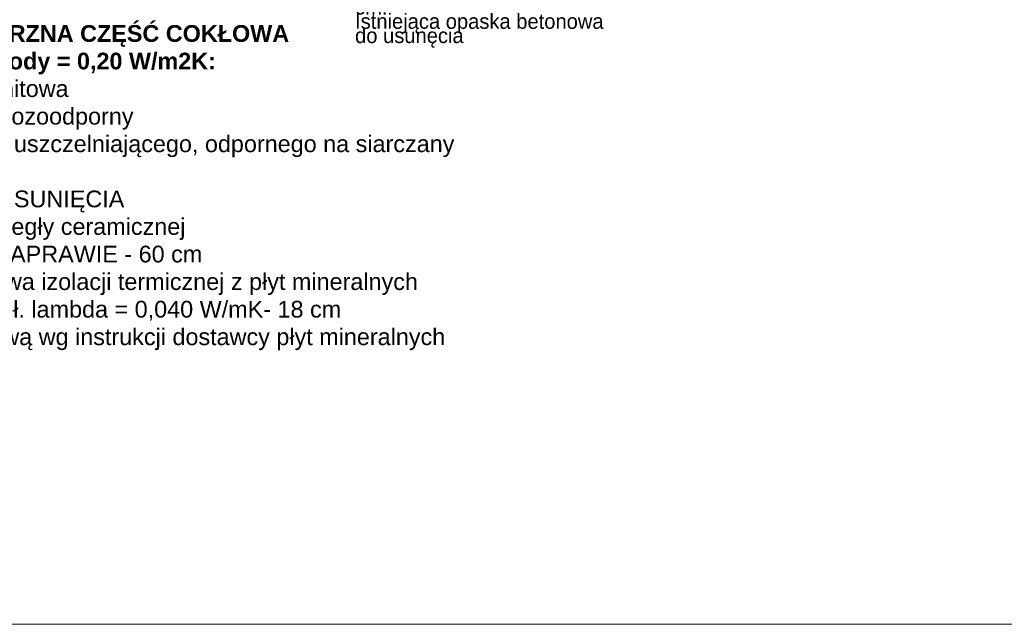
# Model space of a CAD drawing. Extents: x -145259 to -66341, y -2316 to 227384.
# Tile 18 of 143: x -105507 to -93736, y 37284 to 44510. Entities that reach past the tile are written whole.
import ezdxf

# ---------------------------------------------------------------- set-up
doc = ezdxf.new("R2010")
doc.units = 0
doc.header["$MEASUREMENT"] = 0
for name, color, linetype, lineweight in [('Arch opisy_Nr_Pióra__21', 7, 'Continuous', 13), ('Arch opisy_Nr_Pióra__5', 7, 'Continuous', 13), ('ARCH TABELA_Nr_Pióra__21', 7, 'Continuous', 13)]:
    doc.layers.add(name, color=color, linetype=linetype, lineweight=lineweight)
doc.styles.add('GENERATED_STYLE_6', font='txt')
doc.styles.add('GENERATED_STYLE_8', font='txt')

msp = doc.modelspace()

# ---------------------------------------------------------------- linework, layer by layer
at = {"layer": 'ARCH TABELA_Nr_Pióra__21', "linetype": 'Continuous'}
msp.add_line((-70258.7, 37283.6), (-145258.7, 37283.6), dxfattribs=at)

# ---------------------------------------------------------------- texts
at = {"layer": 'Arch opisy_Nr_Pióra__21', "linetype": 'Continuous', "insert": (-101497.3, 44719), "char_height": 180, "width": 3603.39, "attachment_point": 4, "line_spacing_factor": 0.567403, "style": 'GENERATED_STYLE_6'}
msp.add_mtext('{Projektowana opaska żwirowa\\Pszer. 50 cm ograniczona \\Pod trawnika krawężnikiem sze. 6 cm.\\PIstniejąca opaska betonowa \\Pdo usunęcia}', dxfattribs=at)
at = {"layer": 'Arch opisy_Nr_Pióra__5', "linetype": 'Continuous', "insert": (-108726.4, 44445.3), "char_height": 200, "width": 9728.552, "attachment_point": 1, "line_spacing_factor": 0.988463, "style": 'GENERATED_STYLE_8'}
msp.add_mtext('\\A1;{\\fArial|b1|i0|c0|p38;S1b - ŚCIANA ZEWNĘTRZNA CZĘŚĆ COKŁOWA\\P        U całkowite przegrody = 0,20 W/m2K:\\P\\fArial|b0|i0|c0|p38;      - płyta kamienna granitowa\\P      - klej do kamienia, mrozoodporny\\P      - 2 x warstwa szlamu uszczelniającego, odpornego na siarczany\\P      - powłoka gruntująca\\P      - istniejący tynk DO USUNIĘCIA\\P      - istniejąca ściana z cegły ceramicznej \\P        pełnej PODDANA NAPRAWIE - 60 cm\\P      - projektowana warstwa izolacji termicznej z płyt mineralnych\\P        np. Multipor" o współ. lambda = 0,040 W/mK- 18 cm \\P      - wykończenie zaprawą wg instrukcji dostawcy płyt mineralnych}', dxfattribs=at)

doc.saveas('drawing.dxf')
